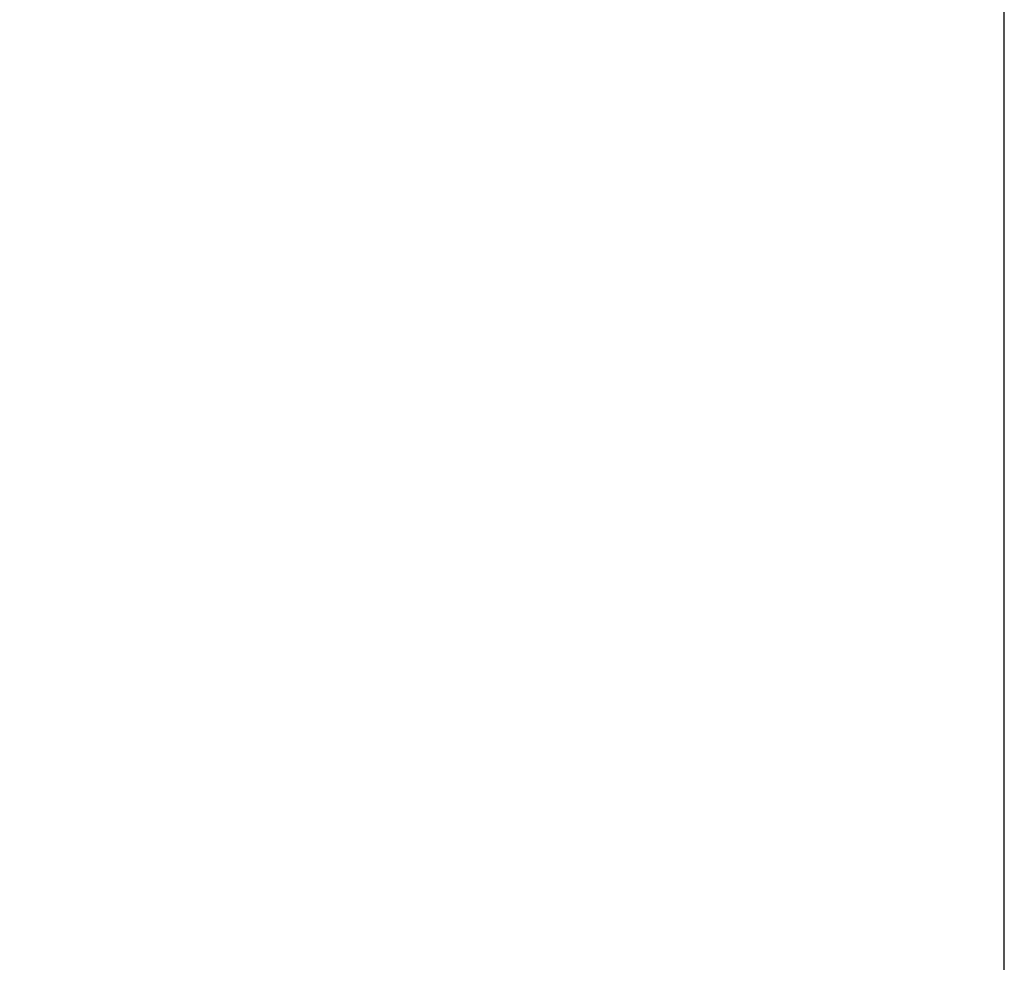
# Model space of a CAD drawing. Header units: inches. Extents: x 0 to 188, y 0 to 141.
# Tile 22 of 23: x 144 to 188, y 43 to 86. Entities that reach past the tile are written whole.
import ezdxf
from ezdxf import colors
from ezdxf.entities.mleader import LeaderData, LeaderLine
from ezdxf.math import Vec2, Vec3

# ---------------------------------------------------------------- set-up
doc = ezdxf.new("R2010")
doc.units = ezdxf.units.IN
doc.header["$MEASUREMENT"] = 0
doc.layers.add('Default', color=7, linetype='Continuous')

# ---------------------------------------------------------------- blocks, each defined once
blk = doc.blocks.new('_DOT')
at = {"color": 0}
blk.add_line((0, 0), (-1, 0), dxfattribs=at)
at = {"color": 0, "const_width": 0.333}
blk.add_lwpolyline([(-0.1665, 0, 1), (0.1665, 0, 1)], format="xyb", close=True, dxfattribs=at)
blk = doc.blocks.new('Block222')
at = {"layer": 'Default', "color": 7, "linetype": 'Continuous'}
ml = blk.add_multileader_mtext('Standard', dxfattribs=at)
ml.set_content('{\\pxsm0.9;\\fArial|b1||i0||c0|p34;\\W1.;SDC249U36BK\\P}', color=7)
ml.set_leader_properties()
ml.set_arrow_properties(name='DOT')
ml.build(insert=Vec2(0, 0))
ml.multileader.update_dxf_attribs({"leader_type": 0, "dogleg_length": 0, "arrow_head_size": 2.25})
ctx = ml.context
ctx.base_point, ctx.char_height, ctx.arrow_head_size, ctx.landing_gap_size = Vec3(152.319, -85.833), 2.25, 2.25, 0.787
ctx.text_align_type = 1
notes = []
notes.append((ctx, [(0, (0, 0, 0), (0, 0), (1, 0), 1, [])]))
ctx.mtext.insert, ctx.mtext.alignment = Vec3(163.433, -84.687), 2
for ctx, leaders in notes:
    for number, flags, end, landing, length, lines in leaders:
        leader = LeaderData()
        leader.index, (leader.has_last_leader_line, leader.has_dogleg_vector, leader.attachment_direction) = number, flags
        leader.last_leader_point, leader.dogleg_vector, leader.dogleg_length = Vec3(end), Vec3(landing), length
        for number, points, colour, breaks in lines:
            line = LeaderLine()
            line.index, line.vertices, line.color, line.breaks = number, Vec3.list(points), colors.encode_raw_color(colour), breaks
            leader.lines.append(line)
        ctx.leaders.append(leader)

msp = doc.modelspace()

# ---------------------------------------------------------------- linework, layer by layer
at = {"layer": 'Default', "color": 7, "linetype": 'Continuous'}
msp.add_line((187.896, 0.103), (187.896, 140.903), dxfattribs=at)

# ---------------------------------------------------------------- block references
at = {"layer": 'Default', "color": 7, "xscale": 0.72, "yscale": 0.72, "zscale": 0.72}
msp.add_blockref('Block222', (62.286, 63.58), dxfattribs=at)

doc.saveas('drawing.dxf')
